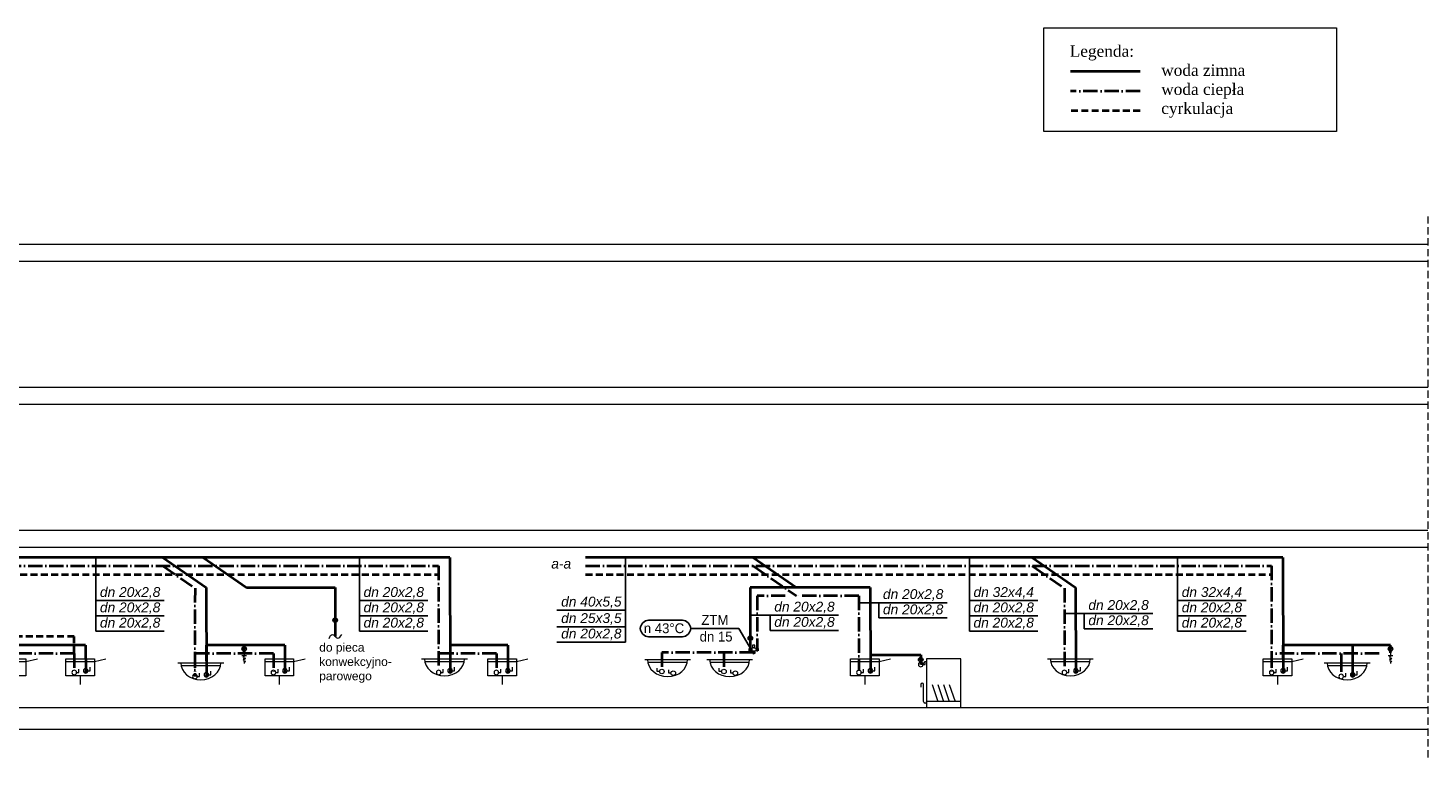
# Model space of a CAD drawing. Header units: millimetres. Extents: x 140532 to 182405, y -11883 to 1516.
# Tile 21 of 23: x 157006 to 159454, y 234 to 1516. Entities that reach past the tile are written whole.
import ezdxf

# ---------------------------------------------------------------- set-up
doc = ezdxf.new("R2010")
doc.units = ezdxf.units.MM
for name, pattern in [('DASHED', [19.05, 12.7, -6.35]), ('H2OCW', [0]), ('H2OCYR', [181.05, 120.7, -60.35]), ('H2OHW', [371.354, 250.4, -60.35, 0.254, -60.35])]:
    doc.linetypes.add(name, pattern=pattern)
for name, color, linetype, lineweight in [('H20_ARMATURA', 7, 'Continuous', 13), ('H20_ARMATURA_CZERPALNA', 7, 'Continuous', 13), ('H20_PRZYBORY', 7, 'Continuous', 13), ('H20_STROPY', 8, 'Continuous', 13), ('SAN_Armatura H2O na rzucie', 7, 'Continuous', 13), ('SAN_Przewody ciepłej wody H2O na rzucie', 1, 'H2OHW', 40)]:
    doc.layers.add(name, color=color, linetype=linetype, lineweight=lineweight)
doc.layers.add('SAN_Etykiety armatury H2O na rzucie', color=7, linetype='Continuous')
doc.layers.add('SAN_Etykiety przewodów H2O na rzucie', color=7, linetype='Continuous')
doc.layers.add('SAN_Przewody cyrkulacji H2O na rzucie', color=7, linetype='Continuous', lineweight=40, true_color=0x800080)
doc.layers.add('SAN_Przewody zimnej wody H2O na rzucie', color=7, linetype='Continuous', lineweight=40, true_color=0x4aa5ff)
doc.styles.add('Etykiety armatury H2O na rzucie', font='txt')
doc.styles.add('Etykiety przewodów H2O na rzucie', font='ariali.ttf')

# ---------------------------------------------------------------- blocks, each defined once
blk = doc.blocks.new('ZLEW1KR')
at = {"layer": 'H20_PRZYBORY'}
for p, q in [((25, -5), (45, 0)), ((-25, -5), (25, -5)), ((0, -30), (0, -45))]:
    blk.add_line(p, q, dxfattribs=at)
blk.add_lwpolyline([(-25, 0), (25, 0), (25, -30), (-25, -30), (-25, 0)], dxfattribs=at)
blk = doc.blocks.new('ZKULM')
at = {"layer": 'H20_ARMATURA'}
for p, q in [((0, 4), (0, 8)), ((0, 8), (6, 8))]:
    blk.add_line(p, q, dxfattribs=at)
blk.add_circle((0, 0), 4, dxfattribs=at)
blk = doc.blocks.new('UMYW1')
at = {"layer": 'H20_PRZYBORY'}
for p, q in [((-40, 0), (40, 0)), ((-34, -5), (34, -5))]:
    blk.add_line(p, q, dxfattribs=at)
blk.add_ellipse((0, 0), major_axis=(35, 0), ratio=0.857143, start_param=3.141593, end_param=6.283185, dxfattribs=at)
blk = doc.blocks.new('ZTMIXCWU_H2O_P_V')
at = {"layer": 'SAN_Armatura H2O na rzucie'}
blk.add_lwpolyline([(20, 20), (20, 80), (-20, 80), (-20, 20)], dxfattribs=at)
blk.add_circle((0, 0), 40, dxfattribs=at)
at = {"layer": 'SAN_Przewody ciepłej wody H2O na rzucie'}
for points in [[(70, 20), (40, 0), (40, 0), (40, 0), (70, -20), (70, 20)], [(0, -70), (20, -40), (0, -40), (0, -40), (0, -40), (0, -40), (-20, -40), (0, -70)]]:
    blk.add_lwpolyline(points, dxfattribs=at)
at = {"layer": 'SAN_Przewody zimnej wody H2O na rzucie'}
blk.add_lwpolyline([(-70, 20), (-40, 0), (-70, -20), (-70, 20)], dxfattribs=at)
blk = doc.blocks.new('ZMYW')
at = {"layer": 'H20_PRZYBORY'}
for p, q in [((-10, 40), (-20, 10)), ((0, 40), (-10, 10)), ((10, 40), (0, 10)), ((20, 40), (10, 10)), ((-30, 10), (30, 10))]:
    blk.add_line(p, q, dxfattribs=at)
blk.add_lwpolyline([(-30, 85), (30, 85), (30, 0), (-30, 0), (-30, 85)], dxfattribs=at)
at = {"layer": 'H20_PRZYBORY', "lineweight": 0}
for points in [[(30, 80), (34, 80), (34, 78), (35, 77)], [(35, 77), (36, 76), (37, 75), (40, 75)], [(35, 40), (35, 43), (40, 43), (40, 40)], [(35, 10), (35, 24), (35, 37), (35, 40)], [(40, 40), (40, 39), (40, 37), (40, 35)], [(30, 10), (30, 6), (35, 6), (35, 10)]]:
    blk.add_open_spline(points, degree=3, dxfattribs=at)
blk = doc.blocks.new('ZAWCZZW')
at = {"layer": 'H20_ARMATURA_CZERPALNA'}
for p, q in [((0, 0), (0, -5)), ((-4, -5), (4, -5))]:
    blk.add_line(p, q, dxfattribs=at)
for points in [[(0, -5), (0, -8), (-1, -5), (-2, -8)], [(-2, -8), (-1, -11), (1, -7), (2, -10)], [(2, -10), (1, -13), (-1, -10), (-2, -13)], [(-2, -13), (-1, -16), (1, -12), (2, -15)], [(2, -15), (1, -18), (0, -14), (0, -19)]]:
    blk.add_open_spline(points, degree=3, dxfattribs=at)

msp = doc.modelspace()

# ---------------------------------------------------------------- hatches: boundary and pattern name
at = {"layer": 'H20_ARMATURA'}
h = msp.add_hatch(color=256, dxfattribs=at)
h.dxf.hatch_style = 1
h.paths.add_polyline_path([(157539, 480.5), (157543, 480.5), (157543, 484.5, 0.416714)])
h.paths.add_polyline_path([(157543, 484.5), (157543, 480.5), (157547, 480.5, 0.411718)])
h = msp.add_hatch(color=256, dxfattribs=at)
h.dxf.hatch_style = 1
h.paths.add_polyline_path([(158264.8, 449.1), (158268.8, 449.1), (158268.8, 453.1, 0.416714)])
h.paths.add_polyline_path([(158268.8, 453.1), (158268.8, 449.1), (158272.8, 449.1, 0.411718)])
h = msp.add_hatch(color=256, dxfattribs=at)
h.dxf.hatch_style = 1
h.paths.add_polyline_path([(157380, 430.1), (157384, 430.1), (157384, 434.1, 0.416714)])
h.paths.add_polyline_path([(157384, 434.1), (157384, 430.1), (157388, 430.1, 0.411718)])
h = msp.add_hatch(color=256, dxfattribs=at)
h.dxf.hatch_style = 1
h.paths.add_polyline_path([(159384, 430.1), (159388.1, 430.1), (159388.1, 434.1, 0.416714)])
h.paths.add_polyline_path([(159388.1, 434.1), (159388.1, 430.1), (159392, 430.1, 0.411718)])
h = msp.add_hatch(color=256, dxfattribs=at)
h.dxf.hatch_style = 1
h.paths.add_polyline_path([(158562.7, 411.4), (158566.7, 411.4), (158566.7, 415.4, 0.416714)])
h.paths.add_polyline_path([(158566.7, 415.4), (158566.7, 411.4), (158570.7, 411.4, 0.411718)])

# ---------------------------------------------------------------- linework, layer by layer
at = {"lineweight": 0}
msp.add_lwpolyline([(158781.9, 1515.8), (159293.3, 1515.8), (159293.3, 1334.8), (158781.9, 1334.8)], close=True, dxfattribs=at)
at = {"layer": 'H20_ARMATURA'}
for p, q in [((157539, 480.5), (157547, 480.5)), ((158264.8, 449.1), (158272.8, 449.1)), ((157380, 430.1), (157388, 430.1)), ((159384, 430.1), (159392, 430.1)), ((158562.7, 411.4), (158570.7, 411.4))]:
    msp.add_line(p, q, dxfattribs=at)
for centre in [(157543, 480.5), (158268.8, 449.1), (157384, 430.1), (159388, 430.1), (158566.7, 411.4)]:
    msp.add_circle(centre, 4, dxfattribs=at)
at = {"layer": 'H20_PRZYBORY'}
msp.add_spline([(157532.3, 448.5), (157538.1, 455.5), (157547.2, 449), (157554.7, 455.5)], degree=3, dxfattribs=at)
at = {"layer": 'H20_STROPY', "linetype": 'DASHED'}
msp.add_line((159453.5, 1186.5), (159453.5, 234.2), dxfattribs=at)
at = {"layer": 'H20_STROPY'}
for p, q in [((154246.8, 1138), (159453.5, 1138)), ((154246.8, 1108), (159453.5, 1108)), ((154246.8, 888), (159453.5, 888)), ((154246.8, 888), (159453.5, 888)), ((154246.8, 858), (159453.5, 858)), ((154246.8, 858), (159453.5, 858)), ((154246.8, 638), (159151.2, 638)), ((154246.8, 638), (159453.5, 638)), ((154246.8, 608), (159453.5, 608)), ((154246.8, 328), (159453.5, 328)), ((154246.8, 290), (159453.5, 290))]:
    msp.add_line(p, q, dxfattribs=at)
at = {"layer": 'SAN_Etykiety armatury H2O na rzucie'}
for p in [(158164.6, 465.9), (158274.8, 420.9)]:
    msp.add_line(p, (158248.7, 465.9), dxfattribs=at)
msp.add_open_spline([(158164.6, 465.9), (158164.6, 473.1), (158157.3, 480.4), (158150, 480.4), (158150, 480.4), (158120.5, 480.4), (158120.5, 480.4), (158091, 480.4), (158091, 480.4), (158083.8, 480.4), (158076.5, 473.1), (158076.5, 465.9), (158076.5, 465.9), (158076.5, 465.9), (158076.5, 465.9), (158076.5, 465.9), (158076.5, 465.9), (158076.5, 458.6), (158083.8, 451.3), (158091, 451.3), (158091, 451.3), (158120.5, 451.3), (158120.5, 451.3), (158150, 451.3), (158150, 451.3), (158157.3, 451.3), (158164.6, 458.6), (158164.6, 465.9), (158164.6, 465.9), (158164.6, 465.9), (158164.6, 465.9), (158164.6, 465.9)], degree=3, knots=[0, 0, 0, 0, 0.03125, 0.03125, 0.03125, 0.031251, 0.0625, 0.0625, 0.0625, 0.062501, 0.09375, 0.09375, 0.09375, 0.093751, 0.125, 0.125, 0.125, 0.125001, 0.15625, 0.15625, 0.15625, 0.156251, 0.1875, 0.1875, 0.1875, 0.187501, 0.21875, 0.21875, 0.21875, 0.218751, 1, 1, 1, 1], dxfattribs=at)
at = {"layer": 'SAN_Etykiety przewodów H2O na rzucie'}
for p, q in [((157124.5, 461.1), (157124.5, 589.9)), ((157585.4, 461.1), (157585.4, 589.9)), ((158050.6, 589.9), (158050.6, 442)), ((158651.7, 461.1), (158651.7, 589.9)), ((159015.7, 461.1), (159015.7, 589.9)), ((157124.5, 514.6), (157244.3, 514.6)), ((157585.4, 514.6), (157705.2, 514.6)), ((158651.7, 514.6), (158771.5, 514.6)), ((159015.7, 514.6), (159135.5, 514.6)), ((157930.8, 497.9), (158050.6, 497.9)), ((158493.4, 511), (158458.7, 510.9)), ((158493.4, 511), (158613.2, 511)), ((158493.4, 484.3), (158493.4, 511)), ((158852.5, 492), (158817.9, 492)), ((158852.5, 492), (158972.3, 492)), ((158852.5, 465.3), (158852.5, 492)), ((157124.5, 487.8), (157244.3, 487.8)), ((157585.4, 487.8), (157705.2, 487.8)), ((157930.8, 469), (158050.6, 469)), ((158303.4, 489.1), (158268.7, 489.1)), ((158303.4, 489.1), (158423.2, 489.1)), ((158303.4, 462.4), (158303.4, 489.1)), ((158493.4, 484.3), (158613.2, 484.3)), ((158651.7, 487.8), (158771.5, 487.8)), ((158852.5, 465.3), (158972.3, 465.3)), ((159015.7, 487.8), (159135.5, 487.8)), ((157124.5, 461.1), (157244.3, 461.1)), ((157585.4, 461.1), (157705.2, 461.1)), ((157930.8, 442), (158050.6, 442)), ((158303.4, 462.4), (158423.2, 462.4)), ((158651.7, 461.1), (158771.5, 461.1)), ((159015.7, 461.1), (159135.5, 461.1))]:
    msp.add_line(p, q, dxfattribs=at)
at = {"layer": 'SAN_Przewody ciepłej wody H2O na rzucie', "linetype": 'H2OHW', "ltscale": 0.1}
for p, q in [((158950.2, 1405.3), (158828.6, 1405.3)), ((154475.8, 575.2), (157723.9, 575.2)), ((157242, 575.2), (157298, 536.5)), ((157723.9, 575.2), (157723.9, 392)), ((157980.8, 575.2), (159180.2, 575.2)), ((158274, 575.2), (158349.7, 522.9)), ((158761.8, 575.2), (158817.9, 536.5)), ((159180.2, 575.2), (159180.2, 392)), ((157298, 536.5), (157297.8, 382)), ((158330, 522.9), (158280.8, 522.9)), ((158280.8, 522.9), (158280.8, 428.9)), ((158458.7, 522.9), (158349.7, 522.9)), ((158458.7, 522.9), (158458.7, 392)), ((158817.9, 536.5), (158817.9, 392)), ((157087.1, 422.1), (156828.1, 422.1)), ((157086.9, 422.1), (157086.9, 392)), ((157435.1, 422.1), (157297.8, 422.1)), ((157297.8, 422.1), (157297.8, 385)), ((157435.1, 422.1), (157435.1, 389)), ((157824.8, 422.1), (157723.9, 422.1)), ((157824.8, 422.1), (157824.8, 392)), ((158114.1, 423.9), (158114.1, 393.7)), ((158274.8, 423.9), (158114.1, 423.9)), ((158222.6, 423.9), (158222.6, 393.7)), ((159180.2, 422.1), (159180.2, 389)), ((159368.2, 422.1), (159180.2, 422.1)), ((159301.8, 422.1), (159301.8, 385)), ((159301.8, 415.2), (159301.8, 382))]:
    msp.add_line(p, q, dxfattribs=at)
at = {"layer": 'SAN_Przewody cyrkulacji H2O na rzucie', "linetype": 'H2OCYR', "ltscale": 0.1}
for p, q in [((158950.2, 1371), (158828.6, 1371)), ((154475.8, 560.4), (157723.9, 560.4)), ((157980.8, 560.4), (159180.2, 560.4)), ((157086.9, 451.6), (156810.9, 451.6)), ((157086.9, 422.1), (157086.9, 451.6))]:
    msp.add_line(p, q, dxfattribs=at)
at = {"layer": 'SAN_Przewody zimnej wody H2O na rzucie', "linetype": 'H2OCW'}
for p, q in [((158950.2, 1439.5), (158828.6, 1439.5)), ((157743.4, 589.9), (154475.8, 589.9)), ((157242, 589.9), (157317.7, 537.7)), ((157312.3, 589.9), (157388, 537.7)), ((157743.4, 589.9), (157743.9, 388)), ((159199.7, 589.9), (157980.8, 589.9)), ((158274, 589.9), (158349.7, 537.7)), ((158761.8, 589.9), (158837.5, 537.7)), ((159199.7, 589.9), (159200.2, 388)), ((157317.7, 537.7), (157317.8, 381)), ((157388, 537.7), (157543, 537.7)), ((157543, 537.7), (157543, 452)), ((158349.7, 537.7), (158268.6, 537.7)), ((158268.6, 537.7), (158268.8, 428.9)), ((158478.4, 537.7), (158349.7, 537.7)), ((158478.4, 537.7), (158478.7, 388)), ((158837.5, 537.7), (158837.9, 388)), ((157106.8, 436.8), (156848, 436.8)), ((157106.8, 436.8), (157106.9, 388)), ((157455, 436.8), (157317.6, 436.8)), ((157317.6, 436.8), (157317.8, 381)), ((157384, 423.4), (157384, 436.8)), ((157455, 436.8), (157455.1, 388)), ((157844.6, 436.8), (157743.8, 436.8)), ((157844.6, 436.8), (157844.8, 388)), ((158478.6, 419.6), (158566.7, 419.8)), ((158566.7, 419.8), (158566.7, 403)), ((159200, 436.8), (159200.2, 388)), ((159388, 436.8), (159200, 436.8)), ((159321.7, 436.8), (159321.8, 381)), ((159321.7, 429.9), (159321.8, 381)), ((159388, 423.4), (159388, 436.8))]:
    msp.add_line(p, q, dxfattribs=at)

# ---------------------------------------------------------------- block references
at = {"layer": 'H20_ARMATURA', "xscale": -1, "rotation": 270.0005935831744}
for p in [(157086.9, 389), (157106.9, 392), (157435.1, 389), (157455.1, 392), (157723.9, 389), (157743.9, 392), (157824.8, 389), (157844.8, 392), (158458.7, 389), (158478.7, 392), (158566.7, 403), (158817.9, 389), (158837.9, 392), (159180.2, 389), (159200.2, 392), (157297.8, 382), (157317.8, 385), (159301.8, 382), (159321.8, 385)]:
    msp.add_blockref('ZKULM', p, dxfattribs=at)
at = {"layer": 'H20_ARMATURA', "rotation": 89.99940641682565}
for p in [(158114.1, 390.7), (158134.1, 387.7), (158222.6, 390.7), (158242.6, 387.7)]:
    msp.add_blockref('ZKULM', p, dxfattribs=at)
at = {"layer": 'H20_ARMATURA_CZERPALNA'}
for p in [(157384, 423.4), (159388, 423.4)]:
    msp.add_blockref('ZAWCZZW', p, dxfattribs=at)
at = {"layer": 'H20_PRZYBORY'}
for p in [(156977.5, 413), (157097.2, 413), (157445.4, 413), (157835.1, 413), (158469, 413), (159190.5, 413)]:
    msp.add_blockref('ZLEW1KR', p, dxfattribs=at)
for p, rotation in [((157308.1, 406), 359.995458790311), ((157734.2, 413), 359.995458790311), ((158124.1, 411.7), 359.9994064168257), ((158232.6, 411.7), 359.9994064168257), ((158828.2, 413), 359.995458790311), ((159312.2, 406), 359.995458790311)]:
    msp.add_blockref('UMYW1', p, dxfattribs=dict(at, rotation=rotation))
at = {"layer": 'H20_PRZYBORY', "xscale": -1}
msp.add_blockref('ZMYW', (158606.7, 328), dxfattribs=at)
at = {"layer": 'SAN_Armatura H2O na rzucie', "xscale": 0.1, "yscale": 0.1, "zscale": 0.1, "rotation": 359.9999095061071}
msp.add_blockref('ZTMIXCWU_H2O_P_V', (158274.8, 428.9), dxfattribs=at)

# ---------------------------------------------------------------- texts
at = {"insert": (158827.2, 1485.5), "char_height": 20, "width": 650.864, "attachment_point": 1}
msp.add_mtext('{\\fTimes New Roman|b0|i0|c238|p18;Legenda:\\P^I^Iwoda zimna\\P^I^Iwoda ciepła\\P^I^Icyrkulacja\\P^I\\P^I^I\\P^I^I\\P^I^I}', dxfattribs=at)
at = {"layer": 'H20_PRZYBORY', "insert": (157515.1, 440.4), "char_height": 15, "attachment_point": 1}
msp.add_mtext_dynamic_manual_height_columns('{\\f@Arial Unicode MS|b0|i0|c238|p34;do pieca konwekcyjno-\\Pparowego}', width=149.581, gutter_width=12.5, heights=[0], dxfattribs=at)
at = {"layer": 'SAN_Etykiety armatury H2O na rzucie', "style": 'Etykiety armatury H2O na rzucie'}
for s, p in [('n 43°C', (158082.6, 457.7)), ('ZTM', (158183.2, 472.2)), ('dn 15', (158180.2, 443.1))]:
    msp.add_text(s, height=17.2, dxfattribs=at).set_placement(p)
at = {"layer": 'SAN_Etykiety przewodów H2O na rzucie', "style": 'Etykiety przewodów H2O na rzucie'}
for s, p in [('a-a', (157920.8, 570.7)), ('dn 20x2,8', (157131.8, 521)), ('dn 20x2,8', (157592.7, 521)), ('dn 32x4,4', (158659, 521)), ('dn 32x4,4', (159023, 521)), ('dn 40x5,5', (157938.1, 504.3)), ('dn 20x2,8', (158310.7, 495.5)), ('dn 20x2,8', (158500.7, 517.4)), ('dn 20x2,8', (158859.8, 498.4)), ('dn 20x2,8', (157131.8, 494.2)), ('dn 20x2,8', (157592.7, 494.2)), ('dn 25x3,5', (157938.1, 475.4)), ('dn 20x2,8', (158500.7, 490.7)), ('dn 20x2,8', (158659, 494.2)), ('dn 20x2,8', (158859.8, 471.7)), ('dn 20x2,8', (159023, 494.2)), ('dn 20x2,8', (157131.8, 467.5)), ('dn 20x2,8', (157592.7, 467.5)), ('dn 20x2,8', (157938.1, 448.4)), ('dn 20x2,8', (158310.7, 468.8)), ('dn 20x2,8', (158659, 467.5)), ('dn 20x2,8', (159023, 467.5))]:
    msp.add_text(s, height=17.2, dxfattribs=at).set_placement(p)

doc.saveas('drawing.dxf')
